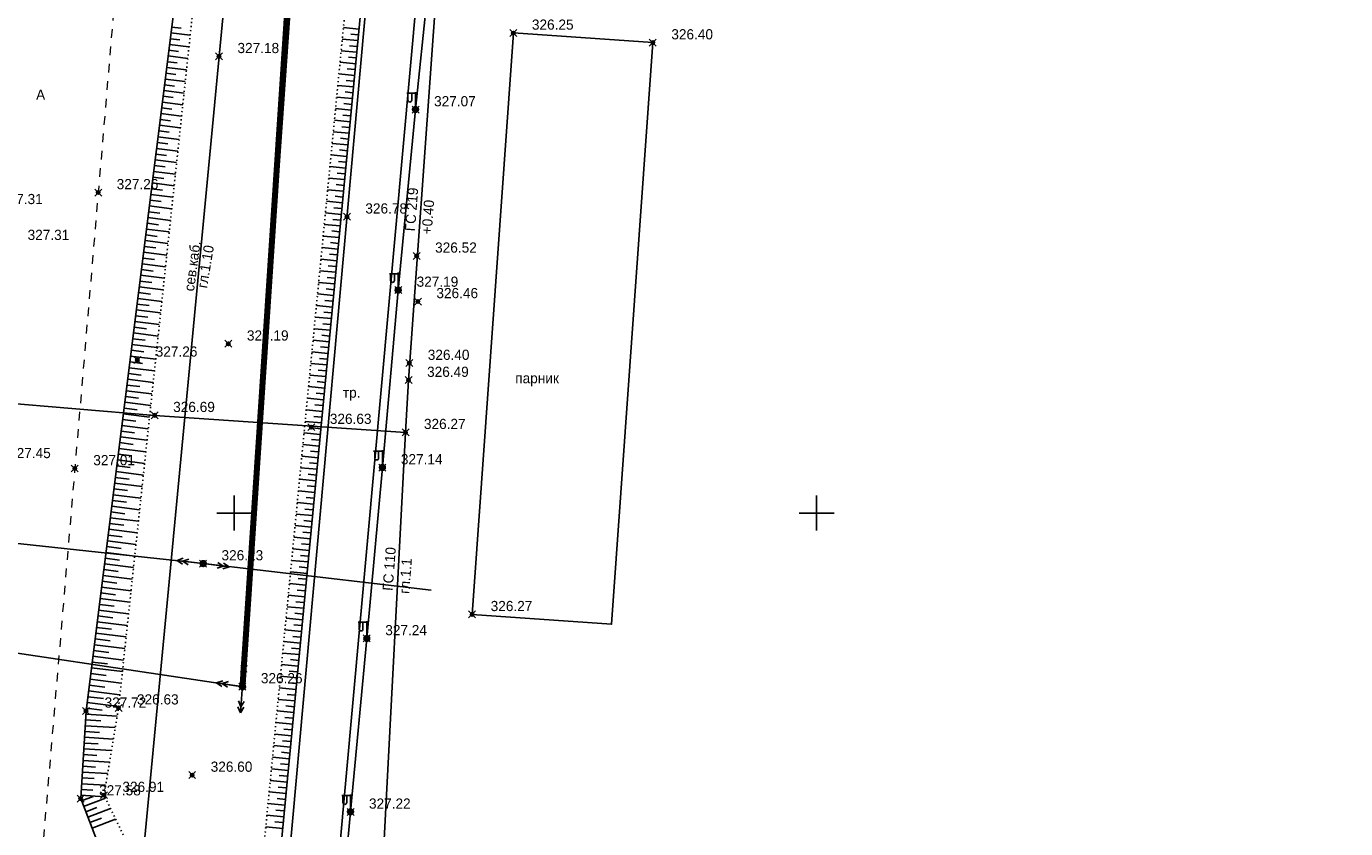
# Model space of a CAD drawing. Header units: metres. Extents: x 703615 to 712205, y 4306166 to 4311183.
# Tile 247 of 256: x 708261 to 708374, y 4309854 to 4309923. Entities that reach past the tile are written whole.
import ezdxf

# ---------------------------------------------------------------- set-up
doc = ezdxf.new("R2010")
doc.units = ezdxf.units.M
doc.header["$LTSCALE"] = 0.5
doc.header["$PDMODE"] = 35
doc.header["$PDSIZE"] = 0.3
for name, pattern in [('Auto_Street_NotBorder_Line_m1', [3, 1.5, -1.5]), ('ДОРОГИ_СТРОЯЩ', [9, 8, -1]), ('Контура низ откосов  Штриховая 0.1-0.5 - - - - - - -', [0.6, 0.1, -0.5])]:
    doc.linetypes.add(name, pattern=pattern)
for name, color, linetype in [('(001) Сетка', 92, 'Continuous'), ('(004) Точки рельефа', 7, 'Continuous'), ('(013) Газ', 30, 'ИК_Газопровод -------г--------'), ('(016) Кабель', 1, 'Continuous'), ('(019) Связь', 3, 'ИК_КАБ_СВЯЗИ'), ('(022) Возд. Линии', 7, 'Continuous'), ('(025) Дорога', 7, 'Continuous'), ('(035) Откосы', 7, 'Continuous'), ('(037) Контуры', 7, 'Continuous')]:
    doc.layers.add(name, color=color, linetype=linetype)
doc.layers.add('AUTO#_ROADS_EXIST_L', color=7, linetype='Continuous', lineweight=15, true_color=0x000000)
doc.styles.add('BM-431', font='txt')
doc.styles.add('D-431', font='txt')
doc.styles.get("Standard").update_dxf_attribs({"font": 'times.ttf'})
doc.linetypes.add('GAZ_VOZDUSH', pattern='A,1,-2,["~",Standard,S=3,R=0,X=-1.5,Y=-1.5],-1,10', length=14)
doc.linetypes.add('ИК_Газопровод -------г--------', pattern='A,9,-0.6,["Г",Standard,S=1.2,R=0,X=0,Y=-0.6],-1.2', length=10.8)
doc.linetypes.add('ИК_КАБ_СВЯЗИ', pattern='A,4,["o",Standard,S=0.5,R=0,X=0,Y=-0.125],4,-2', length=10)
doc.linetypes.add('ИК_Э_КАБ_НН', pattern='A,8,-2,["<",Standard,S=1,R=0,X=0,Y=-0.5],8,[">",Standard,S=1,R=0,X=-0.5,Y=-0.5],-2', length=20)

# ---------------------------------------------------------------- blocks, each defined once
blk = doc.blocks.new('strela1')
at = {"layer": '(022) Возд. Линии'}
for p, q in [((-2, 0), (-1.5, 0.25)), ((0, 0), (-2, 0)), ((-2, 0), (-1.5, -0.25)), ((-1.5, 0), (-1, 0.25)), ((-1.5, 0), (-1, -0.25))]:
    blk.add_line(p, q, dxfattribs=at)
blk = doc.blocks.new('strela2')
at = {"layer": '(022) Возд. Линии'}
for p, q in [((0, 0), (2, 0)), ((1.5, 0), (1, 0.25)), ((1.5, 0), (1, -0.25)), ((2, 0), (1.5, 0.25)), ((2, 0), (1.5, -0.25))]:
    blk.add_line(p, q, dxfattribs=at)
blk = doc.blocks.new('STOLB')
at = {"layer": '(022) Возд. Линии'}
blk.add_circle((0, 0), 0.25, dxfattribs=at)
blk = doc.blocks.new('f')
at = {"layer": '(022) Возд. Линии'}
for points in [[(0, 0.25), (0, 1.5)], [(0, 1.4), (0.75, 1.4)]]:
    blk.add_lwpolyline(points, dxfattribs=at)
blk.add_lwpolyline([(0.4875, 0.65), (0.4875, 0.65, 0.41421356), (0.65, 0.8125), (0.65, 1.4), (0.325, 1.4), (0.325, 0.8125, 0.41421356)], format="xyb", close=True, dxfattribs=at)
blk.add_circle((0, 0), 0.25, dxfattribs=at)
blk = doc.blocks.new('Setka')
at = {"layer": '(001) Сетка'}
for p, q in [((0, 1.5), (0, -1.5)), ((-1.5, 0), (1.5, 0))]:
    blk.add_line(p, q, dxfattribs=at)

msp = doc.modelspace()

# ---------------------------------------------------------------- linework, layer by layer
at = {"layer": '(013) Газ', "linetype": 'GAZ_VOZDUSH', "elevation": 325.11, "flags": 128}
for points in [[(708293.17, 4309888.33), (708293.43, 4309892.82), (708297.72, 4309952.74), (708299.67, 4309975.35), (708302.24, 4310005.24), (708309.53, 4310099.74), (708316.08, 4310172.22), (708316.82, 4310184.22), (708322.06, 4310238.18), (708325.31, 4310270.62), (708325.82, 4310282.59), (708330.36, 4310335.87), (708333.8, 4310369.81), (708336.8, 4310397.69), (708339.73, 4310444.65), (708351.36, 4310581.81), (708352.68, 4310593.82)], [(708230.07, 4309915.55), (708237.06, 4309914.63), (708237.8, 4309906.21), (708237.95, 4309892.64), (708271.63, 4309889.79), (708271.63, 4309889.79), (708293.17, 4309888.33), (708284.48, 4309721.93), (708278.28, 4309632.42), (708278.09, 4309626), (708267.1, 4309554.46), (708203.29, 4308878.05), (708188.65, 4308618.68), (708188.65, 4308585.68)]]:
    msp.add_lwpolyline(points, dxfattribs=at)
at = {"layer": '(016) Кабель', "linetype": 'ИК_Э_КАБ_НН', "elevation": 326.89, "flags": 128}
msp.add_lwpolyline([(708249.98, 4309448.25), (708250.82, 4309461.23), (708251.56, 4309472.59), (708252.37, 4309485.22), (708253.05, 4309496.01), (708253.79, 4309508.81), (708254.64, 4309521.64), (708255.64, 4309538.1), (708256.6, 4309553.52), (708257.47, 4309567.87), (708258.35, 4309582.75), (708259.41, 4309598.84), (708260.34, 4309614.66), (708261.4, 4309630.44), (708264.54, 4309650.76), (708266.18, 4309665.81), (708267.36, 4309680.25), (708268.37, 4309695.79), (708269.84, 4309708.97), (708271.83, 4309722.11), (708273.67, 4309736.3), (708275.51, 4309750.06), (708277.38, 4309764.17), (708281.75, 4309793.37), (708283.6, 4309807.83), (708285.41, 4309822.08), (708287.07, 4309840.64), (708288.45, 4309855.73), (708289.84, 4309870.63), (708291.18, 4309885.31), (708292.54, 4309900.56), (708294.03, 4309916.06), (708295.51, 4309930.43), (708296.08, 4309944.84), (708297.37, 4309960.08), (708298.66, 4309975.43), (708299.85, 4309990.43), (708301.08, 4310005.49), (708302.33, 4310020.38), (708303.54, 4310035.46), (708306.01, 4310065.8), (708308.44, 4310096.04), (708310.93, 4310126.29), (708314.82, 4310172.2), (708316.07, 4310188.57), (708317.42, 4310204.65), (708318.74, 4310219.74), (708320, 4310234.38), (708321.35, 4310251.4), (708322.65, 4310267.03), (708323.92, 4310281.67), (708325.2, 4310294.86), (708326.52, 4310309.66), (708327.98, 4310325.44), (708329.16, 4310339.64), (708330.36, 4310354.66), (708331.56, 4310369.68), (708332.68, 4310383.86), (708333.9, 4310399.49), (708335.11, 4310414.63), (708336.22, 4310429.52), (708337.47, 4310444.6), (708338.55, 4310458.92), (708339.66, 4310474.15), (708340.94, 4310489.46), (708342.08, 4310504.5), (708343.18, 4310519.21), (708344.31, 4310533.97), (708345.45, 4310549.01), (708346.64, 4310563.7), (708347.81, 4310578.67), (708349.63, 4310594.21), (708351.15, 4310608.62), (708352.72, 4310623.44), (708355.71, 4310653.82), (708356.97, 4310668.51), (708358.29, 4310683.34), (708359.52, 4310698.1), (708360.79, 4310713.24), (708362.12, 4310728.19), (708363.03, 4310739.63), (708364.29, 4310753.04), (708365.8, 4310768.68), (708367.15, 4310784.56), (708368.42, 4310800.66), (708369.71, 4310816.35), (708373.89, 4310867.76)], dxfattribs=at)
at = {"layer": '(019) Связь', "elevation": 325.73, "flags": 128}
msp.add_lwpolyline([(708153.01, 4308571.82), (708156.99, 4308609.51), (708156.99, 4308609.51), (708174.15, 4308666.96), (708174.32, 4308670.73), (708195.36, 4308919.93), (708204.07, 4309029.86), (708218.91, 4309205.25), (708226.16, 4309224.91), (708236.6, 4309425.45), (708237.56, 4309445.94), (708241.53, 4309518.71), (708251.54, 4309611.08), (708253.16, 4309631.29), (708257.43, 4309700.42), (708258.88, 4309712.26), (708269.33, 4309836.62), (708270.39, 4309849.38), (708278.27, 4309932.28), (708280.62, 4309944.7), (708295.32, 4310108.26), (708303.77, 4310173.62), (708303.35, 4310191.01), (708305.19, 4310238.89), (708306.7, 4310249.89), (708308.61, 4310273.09), (708309.89, 4310281.81), (708320.55, 4310401.57), (708321.59, 4310412.94), (708336.89, 4310582.46), (708345.29, 4310694.49), (708346.98, 4310695.56), (708355.08, 4310696.93), (708358.13, 4310696.44)], dxfattribs=at)
at = {"layer": '(022) Возд. Линии', "flags": 128}
for points, elevation in [([(708279.17, 4309866.49), (708283.77, 4309932.08), (708308.99, 4309932.24)], 326.26), ([(708211.58, 4309884.01), (708275.79, 4309877.06), (708295.36, 4309874.78)], 327.71), ([(708216, 4309875.68), (708250.44, 4309870.77), (708279.17, 4309866.49)], 326.11)]:
    msp.add_lwpolyline(points, dxfattribs=dict(at, elevation=elevation))
at = {"layer": '(025) Дорога', "elevation": 327.28, "flags": 128}
msp.add_lwpolyline([(708281.74, 4309835.85), (708285.62, 4309831.57), (708294.78, 4309932.83), (708290.5, 4309933.11), (708281.74, 4309835.85)], dxfattribs=at)
at = {"layer": '(035) Откосы'}
for p, q in [((708273.09, 4309923.15), (708273.91, 4309923.04)), ((708289.17, 4309922.97), (708287.84, 4309923.1)), ((708272.91, 4309921.66), (708274.57, 4309921.45)), ((708272.97, 4309922.15), (708273.8, 4309922.05)), ((708273.03, 4309922.65), (708274.68, 4309922.44)), ((708289.08, 4309921.98), (708287.74, 4309922.11)), ((708289.12, 4309922.48), (708288.46, 4309922.54)), ((708272.78, 4309920.67), (708274.47, 4309920.46)), ((708272.84, 4309921.16), (708273.68, 4309921.06)), ((708288.98, 4309920.98), (708287.64, 4309921.11)), ((708288.93, 4309920.49), (708288.26, 4309920.55)), ((708289.03, 4309921.48), (708288.36, 4309921.54)), ((708272.66, 4309919.68), (708274.36, 4309919.46)), ((708272.72, 4309920.17), (708273.57, 4309920.07)), ((708288.89, 4309919.99), (708287.55, 4309920.12)), ((708288.84, 4309919.49), (708288.17, 4309919.55)), ((708272.47, 4309918.19), (708273.34, 4309918.08)), ((708272.53, 4309918.68), (708274.26, 4309918.47)), ((708272.6, 4309919.18), (708273.45, 4309919.07)), ((708288.79, 4309918.99), (708287.45, 4309919.12)), ((708288.74, 4309918.5), (708288.07, 4309918.56)), ((708272.35, 4309917.2), (708273.22, 4309917.09)), ((708272.41, 4309917.69), (708274.15, 4309917.47)), ((708288.6, 4309917), (708287.26, 4309917.13)), ((708288.7, 4309918), (708287.35, 4309918.13)), ((708288.65, 4309917.5), (708287.98, 4309917.57)), ((708272.22, 4309916.2), (708273.11, 4309916.09)), ((708272.29, 4309916.7), (708274.04, 4309916.48)), ((708288.51, 4309916.01), (708287.16, 4309916.14)), ((708288.55, 4309916.51), (708287.88, 4309916.57)), ((708272.1, 4309915.21), (708272.99, 4309915.1)), ((708272.16, 4309915.71), (708273.94, 4309915.49)), ((708288.41, 4309915.01), (708287.06, 4309915.14)), ((708288.46, 4309915.51), (708287.79, 4309915.58)), ((708271.91, 4309913.73), (708273.73, 4309913.5)), ((708271.98, 4309914.22), (708272.88, 4309914.11)), ((708272.04, 4309914.72), (708273.83, 4309914.49)), ((708288.32, 4309914.02), (708286.97, 4309914.15)), ((708288.36, 4309914.52), (708287.69, 4309914.58)), ((708271.79, 4309912.73), (708273.62, 4309912.5)), ((708271.85, 4309913.23), (708272.76, 4309913.12)), ((708288.22, 4309913.02), (708286.87, 4309913.15)), ((708288.18, 4309912.53), (708287.5, 4309912.59)), ((708288.27, 4309913.52), (708287.59, 4309913.59)), ((708271.67, 4309911.74), (708273.51, 4309911.51)), ((708271.73, 4309912.24), (708272.65, 4309912.12)), ((708288.13, 4309912.03), (708286.77, 4309912.16)), ((708288.08, 4309911.53), (708287.4, 4309911.6)), ((708271.48, 4309910.25), (708272.42, 4309910.14)), ((708271.54, 4309910.75), (708273.41, 4309910.52)), ((708271.6, 4309911.25), (708272.53, 4309911.13)), ((708288.03, 4309911.03), (708286.68, 4309911.16)), ((708287.99, 4309910.54), (708287.31, 4309910.6)), ((708271.35, 4309909.26), (708272.3, 4309909.14)), ((708271.42, 4309909.76), (708273.3, 4309909.52)), ((708287.84, 4309909.04), (708286.48, 4309909.17)), ((708287.94, 4309910.04), (708286.58, 4309910.17)), ((708287.89, 4309909.54), (708287.21, 4309909.61)), ((708271.23, 4309908.27), (708272.19, 4309908.15)), ((708271.29, 4309908.77), (708273.2, 4309908.53)), ((708287.75, 4309908.05), (708286.39, 4309908.18)), ((708287.8, 4309908.55), (708287.12, 4309908.61)), ((708271.11, 4309907.28), (708272.07, 4309907.16)), ((708271.17, 4309907.78), (708273.09, 4309907.53)), ((708287.65, 4309907.05), (708286.29, 4309907.18)), ((708287.7, 4309907.55), (708287.02, 4309907.62)), ((708270.92, 4309905.79), (708272.88, 4309905.55)), ((708270.98, 4309906.29), (708271.96, 4309906.17)), ((708271.04, 4309906.78), (708272.99, 4309906.54)), ((708287.56, 4309906.06), (708286.19, 4309906.19)), ((708287.61, 4309906.56), (708286.92, 4309906.62)), ((708270.8, 4309904.8), (708272.77, 4309904.55)), ((708270.86, 4309905.3), (708271.84, 4309905.17)), ((708287.46, 4309905.06), (708286.1, 4309905.19)), ((708287.42, 4309904.57), (708286.73, 4309904.63)), ((708287.51, 4309905.56), (708286.83, 4309905.63)), ((708270.67, 4309903.81), (708272.67, 4309903.56)), ((708270.73, 4309904.3), (708271.73, 4309904.18)), ((708287.37, 4309904.07), (708286, 4309904.2)), ((708287.32, 4309903.57), (708286.64, 4309903.64)), ((708270.55, 4309902.82), (708272.56, 4309902.56)), ((708270.61, 4309903.31), (708271.61, 4309903.19)), ((708287.27, 4309903.07), (708285.9, 4309903.21)), ((708287.23, 4309902.58), (708286.54, 4309902.64)), ((708270.36, 4309901.33), (708271.38, 4309901.2)), ((708270.42, 4309901.83), (708272.46, 4309901.57)), ((708270.49, 4309902.32), (708271.5, 4309902.19)), ((708287.08, 4309901.08), (708285.71, 4309901.22)), ((708287.18, 4309902.08), (708285.81, 4309902.21)), ((708287.13, 4309901.58), (708286.45, 4309901.65)), ((708270.24, 4309900.34), (708271.27, 4309900.21)), ((708270.3, 4309900.83), (708272.35, 4309900.58)), ((708286.99, 4309900.09), (708285.61, 4309900.22)), ((708287.04, 4309900.59), (708286.35, 4309900.65)), ((708270.11, 4309899.35), (708271.15, 4309899.22)), ((708270.18, 4309899.84), (708272.24, 4309899.58)), ((708286.89, 4309899.09), (708285.52, 4309899.23)), ((708286.94, 4309899.59), (708286.25, 4309899.66)), ((708269.93, 4309897.86), (708272.03, 4309897.59)), ((708269.99, 4309898.35), (708271.04, 4309898.22)), ((708270.05, 4309898.85), (708272.14, 4309898.59)), ((708286.8, 4309898.1), (708285.42, 4309898.23)), ((708286.85, 4309898.6), (708286.16, 4309898.66)), ((708269.8, 4309896.87), (708271.93, 4309896.6)), ((708269.87, 4309897.36), (708270.92, 4309897.23)), ((708286.7, 4309897.1), (708285.32, 4309897.24)), ((708286.66, 4309896.61), (708285.97, 4309896.67)), ((708286.75, 4309897.6), (708286.06, 4309897.67)), ((708269.68, 4309895.87), (708271.82, 4309895.61)), ((708269.74, 4309896.37), (708270.81, 4309896.24)), ((708286.61, 4309896.11), (708285.23, 4309896.24)), ((708286.56, 4309895.61), (708285.87, 4309895.68)), ((708269.55, 4309894.88), (708271.72, 4309894.61)), ((708269.62, 4309895.38), (708270.69, 4309895.24)), ((708286.52, 4309895.12), (708285.13, 4309895.25)), ((708286.47, 4309894.62), (708285.77, 4309894.68)), ((708269.37, 4309893.4), (708270.46, 4309893.26)), ((708269.43, 4309893.89), (708271.61, 4309893.62)), ((708269.49, 4309894.39), (708270.58, 4309894.25)), ((708286.42, 4309894.12), (708285.03, 4309894.25)), ((708286.37, 4309893.62), (708285.68, 4309893.69)), ((708269.24, 4309892.4), (708270.35, 4309892.27)), ((708269.31, 4309892.9), (708271.5, 4309892.62)), ((708286.23, 4309892.13), (708284.84, 4309892.26)), ((708286.33, 4309893.13), (708284.94, 4309893.26)), ((708286.28, 4309892.63), (708285.58, 4309892.69)), ((708269.12, 4309891.41), (708270.23, 4309891.27)), ((708269.18, 4309891.91), (708271.4, 4309891.63)), ((708286.14, 4309891.14), (708284.74, 4309891.27)), ((708286.18, 4309891.63), (708285.49, 4309891.7)), ((708268.93, 4309889.92), (708271.19, 4309889.64)), ((708269, 4309890.42), (708270.12, 4309890.28)), ((708269.06, 4309890.92), (708271.29, 4309890.64)), ((708286.04, 4309890.14), (708284.65, 4309890.27)), ((708286.09, 4309890.64), (708285.39, 4309890.7)), ((708268.81, 4309888.93), (708271.08, 4309888.65)), ((708268.87, 4309889.43), (708270, 4309889.29)), ((708285.95, 4309889.15), (708284.55, 4309889.28)), ((708285.99, 4309889.64), (708285.3, 4309889.71)), ((708268.69, 4309887.94), (708270.97, 4309887.65)), ((708268.75, 4309888.44), (708269.89, 4309888.29)), ((708285.85, 4309888.15), (708284.45, 4309888.28)), ((708285.8, 4309887.65), (708285.1, 4309887.72)), ((708285.9, 4309888.65), (708285.2, 4309888.71)), ((708268.56, 4309886.95), (708270.87, 4309886.66)), ((708268.62, 4309887.45), (708269.77, 4309887.3)), ((708285.76, 4309887.16), (708284.36, 4309887.29)), ((708285.71, 4309886.66), (708285.01, 4309886.73)), ((708268.38, 4309885.46), (708269.54, 4309885.32)), ((708268.44, 4309885.96), (708270.76, 4309885.67)), ((708268.5, 4309886.45), (708269.66, 4309886.31)), ((708285.66, 4309886.16), (708284.26, 4309886.29)), ((708285.61, 4309885.66), (708284.91, 4309885.73)), ((708268.25, 4309884.47), (708269.43, 4309884.32)), ((708268.31, 4309884.97), (708270.66, 4309884.67)), ((708285.47, 4309884.17), (708284.07, 4309884.3)), ((708285.57, 4309885.17), (708284.16, 4309885.3)), ((708285.52, 4309884.67), (708284.82, 4309884.74)), ((708268.13, 4309883.48), (708269.31, 4309883.33)), ((708268.19, 4309883.97), (708270.55, 4309883.68)), ((708285.38, 4309883.18), (708283.97, 4309883.31)), ((708285.42, 4309883.67), (708284.72, 4309883.74)), ((708267.94, 4309881.99), (708270.34, 4309881.69)), ((708268, 4309882.49), (708269.2, 4309882.34)), ((708268.07, 4309882.98), (708270.45, 4309882.68)), ((708285.28, 4309882.18), (708283.87, 4309882.32)), ((708285.33, 4309882.68), (708284.63, 4309882.75)), ((708267.82, 4309881), (708270.23, 4309880.7)), ((708267.88, 4309881.5), (708269.08, 4309881.34)), ((708285.19, 4309881.19), (708283.78, 4309881.32)), ((708285.23, 4309881.68), (708284.53, 4309881.75)), ((708267.69, 4309880.01), (708270.13, 4309879.7)), ((708267.75, 4309880.5), (708268.97, 4309880.35)), ((708285.09, 4309880.19), (708283.68, 4309880.33)), ((708285.04, 4309879.69), (708284.34, 4309879.76)), ((708285.14, 4309880.69), (708284.43, 4309880.76)), ((708267.57, 4309879.02), (708270.02, 4309878.71)), ((708267.63, 4309879.51), (708268.85, 4309879.36)), ((708285, 4309879.2), (708283.58, 4309879.33)), ((708284.95, 4309878.7), (708284.24, 4309878.77)), ((708267.38, 4309877.53), (708268.62, 4309877.37)), ((708267.44, 4309878.02), (708269.92, 4309877.71)), ((708267.51, 4309878.52), (708268.74, 4309878.37)), ((708284.9, 4309878.2), (708283.49, 4309878.34)), ((708284.85, 4309877.7), (708284.15, 4309877.77)), ((708267.26, 4309876.54), (708268.51, 4309876.38)), ((708267.32, 4309877.03), (708269.81, 4309876.72)), ((708284.71, 4309876.21), (708283.29, 4309876.35)), ((708284.81, 4309877.21), (708283.39, 4309877.34)), ((708284.76, 4309876.71), (708284.05, 4309876.78)), ((708267.13, 4309875.54), (708268.39, 4309875.39)), ((708267.2, 4309876.04), (708269.7, 4309875.73)), ((708284.62, 4309875.22), (708283.2, 4309875.35)), ((708284.67, 4309875.71), (708283.96, 4309875.78)), ((708266.95, 4309874.06), (708269.49, 4309873.74)), ((708267.01, 4309874.55), (708268.28, 4309874.39)), ((708267.07, 4309875.05), (708269.6, 4309874.73)), ((708284.52, 4309874.22), (708283.1, 4309874.36)), ((708284.57, 4309874.72), (708283.86, 4309874.79)), ((708266.82, 4309873.07), (708269.39, 4309872.74)), ((708266.89, 4309873.56), (708268.16, 4309873.4)), ((708284.43, 4309873.23), (708283, 4309873.36)), ((708284.48, 4309873.72), (708283.76, 4309873.79)), ((708266.7, 4309872.07), (708269.28, 4309871.75)), ((708266.76, 4309872.57), (708268.05, 4309872.41)), ((708284.33, 4309872.23), (708282.91, 4309872.37)), ((708284.29, 4309871.73), (708283.57, 4309871.8)), ((708284.38, 4309872.73), (708283.67, 4309872.8)), ((708266.58, 4309871.08), (708269.17, 4309870.76)), ((708266.64, 4309871.58), (708267.93, 4309871.42)), ((708284.24, 4309871.24), (708282.81, 4309871.37)), ((708284.19, 4309870.74), (708283.48, 4309870.81)), ((708266.39, 4309869.59), (708267.7, 4309869.43)), ((708266.45, 4309870.09), (708269.07, 4309869.76)), ((708266.51, 4309870.59), (708267.82, 4309870.42)), ((708284.14, 4309870.24), (708282.71, 4309870.38)), ((708284.1, 4309869.74), (708283.38, 4309869.81)), ((708266.27, 4309868.6), (708267.59, 4309868.44)), ((708266.33, 4309869.1), (708268.96, 4309868.77)), ((708283.95, 4309868.25), (708282.52, 4309868.39)), ((708284.05, 4309869.25), (708282.62, 4309869.38)), ((708284, 4309868.75), (708283.29, 4309868.82)), ((708266.14, 4309867.61), (708267.47, 4309867.44)), ((708266.2, 4309868.11), (708268.86, 4309867.78)), ((708283.86, 4309867.26), (708282.43, 4309867.39)), ((708283.91, 4309867.75), (708283.19, 4309867.82)), ((708265.96, 4309866.12), (708268.65, 4309865.79)), ((708266.02, 4309866.62), (708267.36, 4309866.45)), ((708266.08, 4309867.12), (708268.75, 4309866.78)), ((708283.76, 4309866.26), (708282.33, 4309866.4)), ((708283.81, 4309866.76), (708283.09, 4309866.83)), ((708265.83, 4309865.13), (708268.54, 4309864.79)), ((708265.89, 4309865.63), (708267.24, 4309865.46)), ((708283.67, 4309865.27), (708282.23, 4309865.4)), ((708283.72, 4309865.76), (708283, 4309865.83)), ((708265.72, 4309864.14), (708268.41, 4309863.97)), ((708265.77, 4309864.64), (708267.12, 4309864.47)), ((708283.57, 4309864.27), (708282.14, 4309864.41)), ((708283.53, 4309863.77), (708282.81, 4309863.84)), ((708283.62, 4309864.77), (708282.9, 4309864.84)), ((708265.66, 4309863.14), (708268.25, 4309862.98)), ((708265.69, 4309863.64), (708267.01, 4309863.56)), ((708283.48, 4309863.28), (708282.04, 4309863.41)), ((708283.43, 4309862.78), (708282.71, 4309862.85)), ((708265.57, 4309861.65), (708266.78, 4309861.57)), ((708265.6, 4309862.14), (708268.08, 4309861.99)), ((708265.63, 4309862.64), (708266.9, 4309862.56)), ((708283.38, 4309862.28), (708281.94, 4309862.42)), ((708283.34, 4309861.79), (708282.62, 4309861.85)), ((708265.51, 4309860.65), (708266.67, 4309860.58)), ((708265.54, 4309861.15), (708267.92, 4309861)), ((708283.19, 4309860.29), (708281.75, 4309860.43)), ((708283.29, 4309861.29), (708281.85, 4309861.43)), ((708283.24, 4309860.79), (708282.52, 4309860.86)), ((708265.45, 4309859.65), (708266.56, 4309859.58)), ((708265.48, 4309860.15), (708267.75, 4309860.01)), ((708283.1, 4309859.3), (708281.65, 4309859.44)), ((708283.15, 4309859.8), (708282.42, 4309859.86)), ((708265.36, 4309858.15), (708267.42, 4309858.03)), ((708265.39, 4309858.65), (708266.44, 4309858.59)), ((708265.42, 4309859.15), (708267.59, 4309859.02)), ((708283, 4309858.3), (708281.56, 4309858.44)), ((708283.05, 4309858.8), (708282.33, 4309858.87)), ((708265.29, 4309857.16), (708267.35, 4309857.03)), ((708265.32, 4309857.65), (708266.33, 4309857.59)), ((708265.35, 4309856.67), (708266.34, 4309857.05)), ((708282.91, 4309857.31), (708281.46, 4309857.45)), ((708282.96, 4309857.81), (708282.23, 4309857.87)), ((708265.53, 4309856.2), (708267.4, 4309856.92)), ((708265.71, 4309855.74), (708266.66, 4309856.1)), ((708265.89, 4309855.27), (708267.83, 4309856.02)), ((708282.82, 4309856.31), (708281.36, 4309856.45)), ((708282.77, 4309855.82), (708282.04, 4309855.88)), ((708282.86, 4309856.81), (708282.14, 4309856.88)), ((708266.07, 4309854.81), (708267.06, 4309855.19)), ((708266.25, 4309854.34), (708268.27, 4309855.12)), ((708282.72, 4309855.32), (708281.27, 4309855.46)), ((708282.67, 4309854.82), (708281.95, 4309854.89)), ((708282.63, 4309854.32), (708281.17, 4309854.46))]:
    msp.add_line(p, q, dxfattribs=at)
at = {"layer": '(035) Откосы', "flags": 128}
msp.add_lwpolyline([(708281.06, 4309837.91), (708270.59, 4309848.8), (708267.61, 4309850.81), (708265.28, 4309856.87), (708265.74, 4309864.41), (708273.29, 4309924.74), (708276.67, 4309928.31), (708280.26, 4309929.79), (708285.6, 4309930.68), (708289.87, 4309930.32), (708281.06, 4309837.91)], dxfattribs=at)
at = {"layer": '(035) Откосы', "linetype": 'Контура низ откосов  Штриховая 0.1-0.5 - - - - - - -'}
msp.add_lwpolyline([(708279.89, 4309841.26), (708270.88, 4309850.18), (708269.54, 4309852.5), (708267.28, 4309857.17), (708268.53, 4309864.67), (708274.84, 4309923.94), (708277.32, 4309927.45), (708280.66, 4309928.69), (708285.59, 4309929.61), (708288.44, 4309929.3), (708279.89, 4309841.26)], dxfattribs=at)
at = {"layer": '(037) Контуры', "color": 0, "linetype": 'ByBlock', "elevation": 326.27}
msp.add_lwpolyline([(708298.89, 4309872.7), (708302.44, 4309922.66), (708314.4, 4309921.81), (708310.86, 4309871.85)], close=True, dxfattribs=at)
at = {"color": 1, "lineweight": 100, "elevation": 326.26, "flags": 128}
msp.add_lwpolyline([(708279.17, 4309866.24), (708283.52, 4309932.1), (708308.99, 4309932.24)], dxfattribs=at)
at = {"color": 0, "linetype": 'ByBlock', "lineweight": -2, "transparency": 16777216}
for p in [(708302.43, 4309922.63, 326.25), (708314.4, 4309921.81, 326.4), (708277.16, 4309920.63, 327.18), (708294.03, 4309916.06, 327.07), (708266.78, 4309908.93, 327.26), (708288.14, 4309906.85, 326.78), (708294.12, 4309903.49, 326.52), (708292.54, 4309900.56, 327.19), (708294.23, 4309899.57, 326.46), (708277.96, 4309895.94, 327.19), (708270.14, 4309894.55, 327.26), (708293.49, 4309894.28, 326.4), (708293.43, 4309892.82, 326.49), (708271.63, 4309889.79, 326.69), (708285.08, 4309888.78, 326.63), (708293.17, 4309888.33, 326.27), (708264.77, 4309885.23, 327.01), (708291.18, 4309885.31, 327.14), (708275.79, 4309877.06, 326.23), (708298.89, 4309872.7, 326.27), (708289.84, 4309870.63, 327.24), (708279.17, 4309866.49, 326.26), (708268.53, 4309864.67, 326.63), (708265.74, 4309864.41, 327.73), (708274.85, 4309858.89, 326.6), (708265.28, 4309856.87, 327.58), (708267.28, 4309857.17, 326.91), (708288.45, 4309855.73, 327.22)]:
    msp.add_point(p, dxfattribs=at)
at = {"layer": 'AUTO#_ROADS_EXIST_L', "linetype": 'Auto_Street_NotBorder_Line_m1', "lineweight": 15, "flags": 128}
msp.add_lwpolyline([(708300.42, 4309935.23), (708283.34, 4309935.23), (708273.02, 4309933.91), (708268.58, 4309930.14), (708255.24, 4309772.78), (708249.82, 4309710.16)], dxfattribs=at)

# ---------------------------------------------------------------- block references
at = {"layer": '(001) Сетка'}
for p in [(708278.46, 4309881.4), (708328.46, 4309881.4)]:
    msp.add_blockref('Setka', p, dxfattribs=at)
at = {"layer": '(022) Возд. Линии', "xscale": -1}
for p in [(708294.03, 4309916.06, 326.89), (708292.54, 4309900.56, 326.89), (708291.18, 4309885.31, 326.89), (708289.84, 4309870.63, 326.89), (708288.45, 4309855.73, 326.89)]:
    msp.add_blockref('f', p, dxfattribs=at)
at = {"layer": '(022) Возд. Линии'}
for name, p, rotation in [('strela1', (708275.54, 4309877.09, 326.23), 353.2651457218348), ('strela2', (708276.03, 4309877.03, 326.23), 353.2651457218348), ('strela2', (708279.19, 4309866.74, 326.26), 85.54728548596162), ('strela1', (708278.92, 4309866.53, 326.11), 351.27611186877), ('strela1', (708279.15, 4309866.24, 326.26), 85.54728548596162)]:
    msp.add_blockref(name, p, dxfattribs=dict(at, rotation=rotation))
for p in [(708275.79, 4309877.06, 326.23), (708279.17, 4309866.49, 326.26)]:
    msp.add_blockref('STOLB', p, dxfattribs=at)

# ---------------------------------------------------------------- texts
at = {"layer": '(004) Точки рельефа', "style": 'D-431'}
for s, p in [('326.25', (708304.02, 4309922.92, 326.25)), ('326.40', (708315.99, 4309922.09, 326.4)), ('327.18', (708278.74, 4309920.91, 327.18)), ('327.07', (708295.62, 4309916.34, 327.07)), ('327.26', (708268.37, 4309909.22, 327.26)), ('327.31', (708258.44, 4309907.94, 327.31)), ('326.78', (708289.72, 4309907.13, 326.78)), ('327.31', (708260.72, 4309904.86, 327.31)), ('326.52', (708295.71, 4309903.77, 326.52)), ('327.19', (708294.12, 4309900.84, 327.19)), ('326.46', (708295.82, 4309899.86, 326.46)), ('327.19', (708279.55, 4309896.22, 327.19)), ('327.26', (708271.72, 4309894.84, 327.26)), ('326.40', (708295.08, 4309894.56, 326.4)), ('326.49', (708295.02, 4309893.1, 326.49)), ('326.69', (708273.22, 4309890.08, 326.69)), ('326.63', (708286.67, 4309889.06, 326.63)), ('326.27', (708294.75, 4309888.62, 326.27)), ('327.45', (708259.13, 4309886.12, 327.45)), ('327.14', (708292.77, 4309885.59, 327.14)), ('327.01', (708266.36, 4309885.51, 327.01)), ('326.23', (708277.37, 4309877.34, 326.23)), ('326.27', (708300.48, 4309872.98, 326.27)), ('327.24', (708291.43, 4309870.91, 327.24)), ('326.26', (708280.75, 4309866.78, 326.26)), ('327.72', (708267.33, 4309864.69, 327.73)), ('326.63', (708270.11, 4309864.96, 326.63)), ('326.60', (708276.44, 4309859.18, 326.6)), ('326.91', (708268.86, 4309857.45, 326.91)), ('327.58', (708266.86, 4309857.15, 327.58)), ('327.22', (708290.03, 4309856.01, 327.22))]:
    msp.add_text(s, height=0.875, dxfattribs=at).set_placement(p)
at = {"layer": '(013) Газ', "color": 0, "linetype": 'Continuous', "style": 'D-431'}
for s, p in [('ГС 219', (708293.98, 4309905.58)), ('+0.40', (708295.41, 4309905.32)), ('ГС 110', (708292.06, 4309874.7)), ('гл.1.1', (708293.49, 4309874.44))]:
    msp.add_text(s, height=0.875, rotation=85.6526, dxfattribs=at).set_placement(p)
at = {"layer": '(019) Связь', "color": 0, "linetype": 'Continuous', "style": 'D-431'}
for s, rotation, p in [('сев.каб.', 82.2492, (708275, 4309900.41)), ('гл.1.10', 80.5367, (708276.12, 4309900.67))]:
    msp.add_text(s, height=0.875, rotation=rotation, dxfattribs=at).set_placement(p)
at = {"layer": '(025) Дорога', "linetype": 'ДОРОГИ_СТРОЯЩ', "style": 'BM-431'}
for s, p in [('A', (708261.45, 4309916.9)), ('тр.', (708287.79, 4309891.31))]:
    msp.add_text(s, height=0.875, dxfattribs=at).set_placement(p)
at = {"layer": '(037) Контуры', "color": 0, "linetype": 'ByBlock', "style": 'BM-431'}
msp.add_text('парник', height=0.875, dxfattribs=at).set_placement((708302.59, 4309892.55))

doc.saveas('drawing.dxf')
